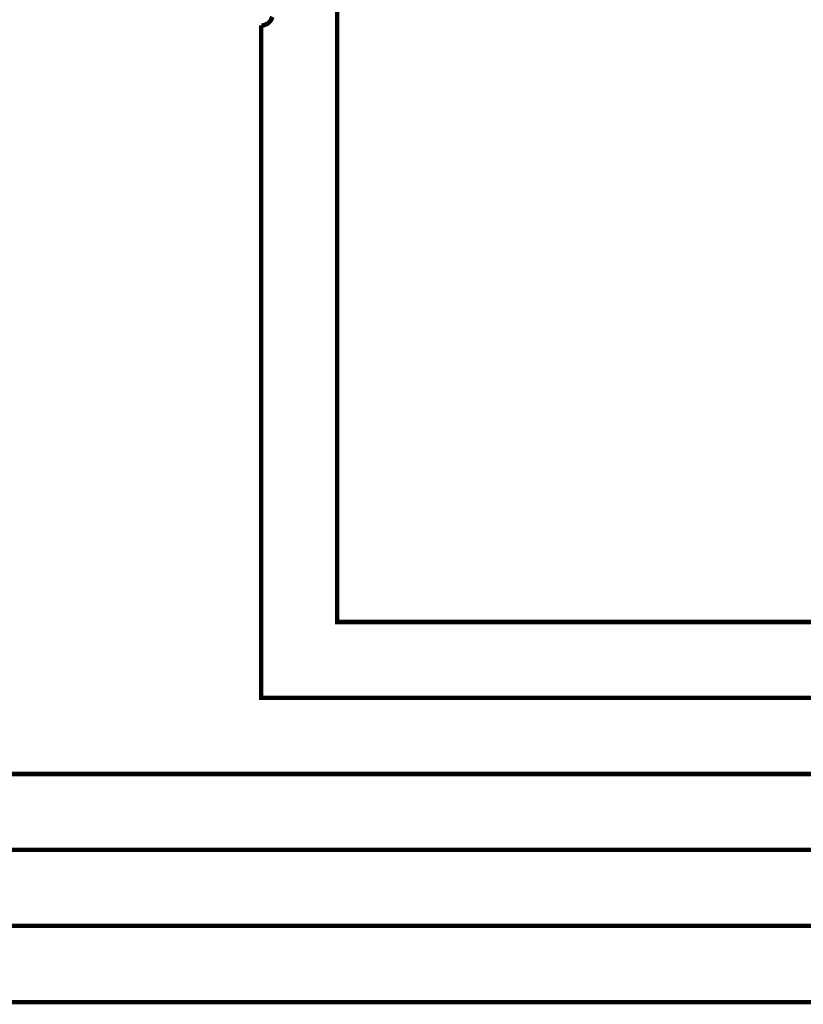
# Model space of a CAD drawing. Extents: x 0 to 22, y 0 to 17.
# Tile 54 of 62: x 15.2 to 17.2, y 8.6 to 11.2. Entities that reach past the tile are written whole.
import ezdxf

# ---------------------------------------------------------------- set-up
doc = ezdxf.new("R2010")
doc.units = 0
doc.layers.add('SHEET', color=255, linetype='CONTINUOUS')

msp = doc.modelspace()

# ---------------------------------------------------------------- linework, layer by layer
at = {"layer": 'SHEET', "const_width": 0.0118}
for points in [[(12.7002, 12.6995), (15.9996, 12.6995), (15.9996, 9.5993), (18.5996, 9.5993)], [(15.8001, 11.1694), (15.8018, 11.1694), (15.8035, 11.1694), (15.8051, 11.1694), (15.806, 11.1703), (15.8076, 11.1703), (15.8093, 11.1711), (15.8102, 11.1711), (15.8118, 11.172), (15.8135, 11.1728), (15.8143, 11.1728), (15.816, 11.1736), (15.8168, 11.1745), (15.8185, 11.1753), (15.8193, 11.1761), (15.8202, 11.177), (15.8218, 11.1786), (15.8227, 11.1795), (15.8235, 11.1803), (15.8243, 11.1811), (15.8252, 11.1828), (15.826, 11.1836), (15.8268, 11.1853), (15.8268, 11.1861), (15.8277, 11.1878), (15.8285, 11.1895), (15.8285, 11.1903), (15.8293, 11.192)], [(13.7001, 11.1694), (13.7001, 8.5993), (18.5996, 8.5993)], [(18.5996, 8.7997), (13.9004, 8.7997), (13.9004, 11.1694)], [(18.5996, 9.1995), (15.0999, 9.1995), (15.0999, 11.1694)], [(15.8001, 11.1694), (15.8001, 9.3998), (18.5996, 9.3998)], [(18.5996, 9), (14.3003, 9), (14.3003, 9.1995)]]:
    msp.add_lwpolyline(points, dxfattribs=at)

doc.saveas('drawing.dxf')
